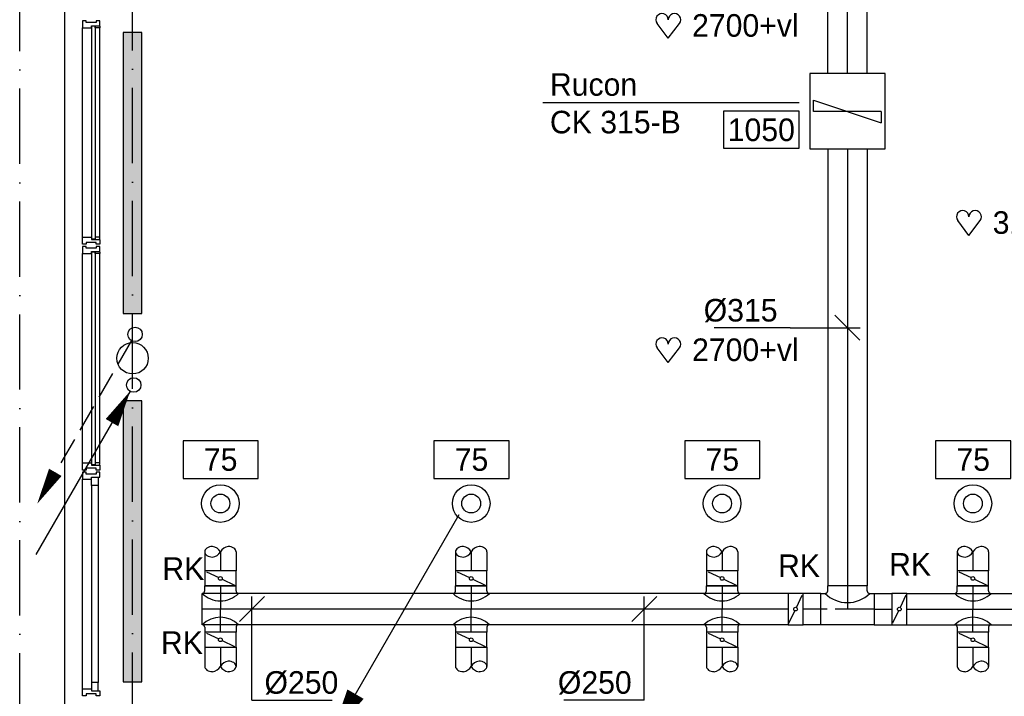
# Model space of a CAD drawing. Extents: x -39327 to 109237, y 358172 to 442272.
# Tile 52 of 96: x 53608 to 61459, y 422697 to 428093. Entities that reach past the tile are written whole.
import ezdxf
from ezdxf.enums import TextEntityAlignment as Align

# ---------------------------------------------------------------- set-up
doc = ezdxf.new("R2010")
doc.units = 0
doc.header["$LTSCALE"] = 100
for name, pattern in [('2322107', [2000, 1000, 1000]), ('CENTER2', [11.25, 7.5, -1.25, 1.25, -1.25]), ('CENTER4', [5, 3.125, -0.625, 0.625, -0.625]), ('DASHDOT', [9, 6, -1.5, 0, -1.5]), ('LURETOUR', [6, 4, -2])]:
    doc.linetypes.add(name, pattern=pattern)
doc.layers.get('0').update_dxf_attribs({"linetype": 'CONTINUOUS'})
for name, color, linetype in [('AL$7----_STRAMIEN', 1, 'DASHDOT'), ('AL21----_BUITENWAND', 4, 'CONTINUOUS'), ('AL28----_KONSTRUKTIE', 3, 'CONTINUOUS'), ('AL31----_BUITENKOZ', 7, 'CONTINUOUS'), ('ALXOU---_GLAS', 7, 'CONTINUOUS'), ('BOUW', 8, 'CONTINUOUS'), ('WL$1----', 4, 'CONTINUOUS'), ('WL561---', 4, 'CONTINUOUS'), ('WL561---_AANVOER', 4, 'CONTINUOUS'), ('WL570---', 3, 'CONTINUOUS'), ('WL570---_HARTLIJN', 1, 'CONTINUOUS'), ('WL570---_RETOUR', 3, 'CONTINUOUS'), ('WL570---_TOEVOER', 3, 'CONTINUOUS'), ('WM570---', 1, 'CONTINUOUS')]:
    doc.layers.add(name, color=color, linetype=linetype)
doc.styles.add('BURO-018', font='BUROFONT.shx', dxfattribs={"height": 180})

# ---------------------------------------------------------------- blocks, each defined once
blk = doc.blocks.new('2322401')
at = {"color": 0, "linetype": 'CONTINUOUS'}
for p, q in [((-0.5, 0.5, 1), (-0.5, 0.5)), ((-0.5, 0.5, 1), (-0.5, -0.5, 1)), ((0.5, 0.5, 1), (-0.5, 0.5, 1)), ((0.5, 0.5), (-0.5, 0.5)), ((-0.5, 0.5), (-0.5, -0.5)), ((0.5, 0.5, 1), (0.5, 0.5)), ((0.5, -0.5, 1), (0.5, 0.5, 1)), ((0.5, -0.5), (0.5, 0.5)), ((-0.5, -0.5, 1), (-0.5, -0.5)), ((-0.5, -0.5, 1), (0.5, -0.5, 1)), ((-0.5, -0.5), (0.5, -0.5)), ((0.5, -0.5, 1), (0.5, -0.5))]:
    blk.add_line(p, q, dxfattribs=at)
blk = doc.blocks.new('CVHATCH1')
at = {"color": 0, "linetype": 'CONTINUOUS'}
blk.add_solid([(-0.5, -0.5), (0.5, -0.5), (-0.5, 0.5), (0.5, 0.5)], dxfattribs=at)
blk = doc.blocks.new('2322615')
at = {"color": 0, "linetype": 'CONTINUOUS'}
for p, q in [((-2.5, -7.5), (2.5, 7.5)), ((0, 7.5), (2.5, 7.5)), ((0, 7.5), (0, -7.5)), ((0, -7.5), (-2.5, -7.5))]:
    blk.add_line(p, q, dxfattribs=at)
at = {"color": 0, "linetype": 'CONTINUOUS', "style": 'BURO-018', "flags": 1}
blk.add_attdef('W_ID', (0, 0), '', height=1.8, dxfattribs=at)
blk = doc.blocks.new('LU-1D-K-FA')
at = {"color": 0, "linetype": 'CONTINUOUS'}
for p, q in [((-0.5, 125), (0.5, 125)), ((-0.5, -125), (0.5, -125))]:
    blk.add_line(p, q, dxfattribs=at)
at = {"layer": 'WL570---_HARTLIJN', "linetype": 'CENTER2'}
blk.add_line((-0.5, 0), (0.5, 0), dxfattribs=at)
blk = doc.blocks.new('LU-ORNAM-C8C810')
at = {"color": 0, "linetype": 'CONTINUOUS'}
for radius in [100, 50]:
    blk.add_circle((0, 0), radius, dxfattribs=at)
at = {"color": 0, "linetype": 'CONTINUOUS', "style": 'BURO-018', "flags": 1}
for tag, p in [('LU_ID', (0, 0)), ('LU_DEBIET', (0, -3)), ('LU_FABR', (0, -6)), ('LU_ARTNR', (0, -9))]:
    blk.add_attdef(tag, p, '', height=1.8, dxfattribs=at)
blk = doc.blocks.new('LU-ORND')
at = {"color": 0, "linetype": 'CONTINUOUS'}
for p, q in [((-3, 1.5), (-3, -1.5)), ((3, 1.5), (-3, 1.5)), ((3, -1.5), (3, 1.5)), ((-3, -1.5), (3, -1.5))]:
    blk.add_line(p, q, dxfattribs=at)
blk = doc.blocks.new('LU-1D-K-13B')
at = {"color": 0, "linetype": 'CONTINUOUS'}
for p, q in [((-0.5, 157.5), (0.5, 157.5)), ((-0.5, -157.5), (0.5, -157.5))]:
    blk.add_line(p, q, dxfattribs=at)
at = {"layer": 'WL570---_HARTLIJN', "linetype": 'CENTER2'}
blk.add_line((-0.5, 0), (0.5, 0), dxfattribs=at)
blk = doc.blocks.new('LU-1-KB')
at = {"color": 0, "linetype": 'CONTINUOUS'}
for points in [[(0.168, 0.25, 0.068022), (0.155, 0.349, 0.080261), (0.119, 0.427, 0.107085), (0.061, 0.483, 0.138897), (0, 0.5, 0.138897), (-0.061, 0.483, 0.107085), (-0.119, 0.427, 0.080261), (-0.155, 0.349, 0.068022), (-0.168, 0.25, 0.068022)], [(0, -0.5, 0.138897), (0.061, -0.483, 0.107085), (0.119, -0.427, 0.080261), (0.155, -0.349, 0.068022), (0.168, -0.25, 0.068022)]]:
    blk.add_lwpolyline(points, format="xyb", dxfattribs=at)
for centre, start, end in [((0.167, 0.294), 187.4594, 240.3817), ((-0.167, 0.294), 299.6183, 352.5406), ((-0.167, -0.294), 7.4594, 60.3817)]:
    blk.add_arc(centre, 0.338, start, end, dxfattribs=at)
blk = doc.blocks.new('LU-1-KB1')
at = {"color": 0, "linetype": 'BYBLOCK'}
blk.add_line((0, -0.5), (0, 0.5), dxfattribs=at)
blk = doc.blocks.new('LU-1D-Z--5A-FAFAB9')
at = {"color": 0, "linetype": 'CONTINUOUS'}
for p, q in [((-125, -145), (-125, -185.3)), ((125, -145), (125, -185.3)), ((-125, -185.3), (125, -185.3))]:
    blk.add_line(p, q, dxfattribs=at)
at = {"color": 0, "linetype": 'CONTINUOUS', "flags": 128}
for points in [[(-125, -145, 0.02182), (-125.1, -142.8, 0.037214), (-125.3, -141.5, 0.006436), (-126, -138.9, 0.02182), (-126.2, -138.2, 0.02182), (-126.9, -136.5, 0.02182), (-127.7, -135, 0.02182), (-128.6, -133.5, 0.02182), (-129.7, -132.1, 0.02182), (-130.9, -130.9, 0.02182), (-132.1, -129.7, 0.02182), (-133.5, -128.6, 0.02182), (-135, -127.7, 0.02182), (-136.5, -126.9, 0.02182), (-138.2, -126.2, 0.02182), (-138.9, -126, 0.006436), (-141.5, -125.3, 0.037214), (-142.8, -125.1, 0.02182), (-145, -125)], [(145, -125, 0.02182), (142.8, -125.1, 0.037214), (141.5, -125.3, 0.006436), (138.9, -126, 0.02182), (138.2, -126.2, 0.02182), (136.5, -126.9, 0.02182), (135, -127.7, 0.02182), (133.5, -128.6, 0.02182), (132.1, -129.7, 0.02182), (130.9, -130.9, 0.02182), (129.7, -132.1, 0.02182), (128.6, -133.5, 0.02182), (127.7, -135, 0.02182), (126.9, -136.5, 0.02182), (126.2, -138.2, 0.02182), (126, -138.9, 0.006436), (125.3, -141.5, 0.037214), (125.1, -142.8, 0.02182), (125, -145)]]:
    blk.add_lwpolyline(points, format="xyb", dxfattribs=at)
at = {"color": 0, "linetype": 'CONTINUOUS'}
blk.add_arc((0, -270), 205.1, 45, 135, dxfattribs=at)
at = {"layer": 'WL570---_HARTLIJN', "linetype": 'CENTER4'}
blk.add_line((0, -185.3), (0, 0), dxfattribs=at)
blk = doc.blocks.new('LU-1D-Z-5A-FAFAB9')
at = {"color": 0, "linetype": 'CONTINUOUS'}
for p, q in [((-125, 145), (-125, 185.3)), ((-125, 185.3), (125, 185.3)), ((125, 145), (125, 185.3))]:
    blk.add_line(p, q, dxfattribs=at)
at = {"color": 0, "linetype": 'CONTINUOUS', "flags": 128}
for points in [[(-145, 125, 0.02182), (-142.8, 125.1, 0.037214), (-141.5, 125.3, 0.006436), (-138.9, 126, 0.02182), (-138.2, 126.2, 0.02182), (-136.5, 126.9, 0.02182), (-135, 127.7, 0.02182), (-133.5, 128.6, 0.02182), (-132.1, 129.7, 0.02182), (-130.9, 130.9, 0.02182), (-129.7, 132.1, 0.02182), (-128.6, 133.5, 0.02182), (-127.7, 135, 0.02182), (-126.9, 136.5, 0.02182), (-126.2, 138.2, 0.02182), (-126, 138.9, 0.006436), (-125.3, 141.5, 0.037214), (-125.1, 142.8, 0.02182), (-125, 145)], [(125, 145, 0.02182), (125.1, 142.8, 0.037214), (125.3, 141.5, 0.006436), (126, 138.9, 0.02182), (126.2, 138.2, 0.02182), (126.9, 136.5, 0.02182), (127.7, 135, 0.02182), (128.6, 133.5, 0.02182), (129.7, 132.1, 0.02182), (130.9, 130.9, 0.02182), (132.1, 129.7, 0.02182), (133.5, 128.6, 0.02182), (135, 127.7, 0.02182), (136.5, 126.9, 0.02182), (138.2, 126.2, 0.02182), (138.9, 126, 0.006436), (141.5, 125.3, 0.037214), (142.8, 125.1, 0.02182), (145, 125)]]:
    blk.add_lwpolyline(points, format="xyb", dxfattribs=at)
at = {"color": 0, "linetype": 'CONTINUOUS'}
blk.add_arc((0, 270), 205.1, 225, 315, dxfattribs=at)
at = {"layer": 'WL570---_HARTLIJN', "linetype": 'CENTER4'}
blk.add_line((0, 185.3), (0, 0), dxfattribs=at)
blk = doc.blocks.new('LU-1D-T--5A-FA13B5-Q1')
at = {"color": 0, "linetype": 'CONTINUOUS'}
for p, q in [((-213.5, -125), (-213.5, 125)), ((-213.5, 125), (213.5, 125)), ((213.5, 125), (213.5, -125)), ((-177.5, -125), (-213.5, -125)), ((-157.5, -145), (-157.5, -185.3)), ((157.5, -145), (157.5, -185.3)), ((213.5, -125), (177.5, -125)), ((-157.5, -185.3), (157.5, -185.3))]:
    blk.add_line(p, q, dxfattribs=at)
at = {"color": 0, "linetype": 'CONTINUOUS', "flags": 128}
for points in [[(-157.5, -145, 0.02182), (-157.6, -142.8, 0.037214), (-157.8, -141.5, 0.006436), (-158.5, -138.9, 0.02182), (-158.7, -138.2, 0.02182), (-159.4, -136.5, 0.02182), (-160.2, -135, 0.02182), (-161.1, -133.5, 0.02182), (-162.2, -132.1, 0.02182), (-163.4, -130.9, 0.02182), (-164.6, -129.7, 0.02182), (-166, -128.6, 0.02182), (-167.5, -127.7, 0.02182), (-169, -126.9, 0.02182), (-170.7, -126.2, 0.02182), (-171.4, -126, 0.006436), (-174, -125.3, 0.037214), (-175.3, -125.1, 0.02182), (-177.5, -125)], [(177.5, -125, 0.02182), (175.3, -125.1, 0.037214), (174, -125.3, 0.006436), (171.4, -126, 0.02182), (170.7, -126.2, 0.02182), (169, -126.9, 0.02182), (167.5, -127.7, 0.02182), (166, -128.6, 0.02182), (164.6, -129.7, 0.02182), (163.4, -130.9, 0.02182), (162.2, -132.1, 0.02182), (161.1, -133.5, 0.02182), (160.2, -135, 0.02182), (159.4, -136.5, 0.02182), (158.7, -138.2, 0.02182), (158.5, -138.9, 0.006436), (157.8, -141.5, 0.037214), (157.6, -142.8, 0.02182), (157.5, -145)]]:
    blk.add_lwpolyline(points, format="xyb", dxfattribs=at)
at = {"color": 0, "linetype": 'CONTINUOUS'}
blk.add_arc((0, -302.5), 251, 45, 135, dxfattribs=at)
at = {"layer": 'WL570---_HARTLIJN', "linetype": 'CENTER4'}
for p, q in [((-213.5, 0), (213.5, 0)), ((0, -185.3), (0, 0))]:
    blk.add_line(p, q, dxfattribs=at)
blk = doc.blocks.new('LU-1D-KL-FA76')
at = {"color": 0, "linetype": 'CONTINUOUS'}
for p, q in [((-59.4, 125), (-59.4, -125)), ((59.4, 125), (-59.4, 125)), ((53, 111.6), (6.4, 13.4)), ((59.4, -125), (59.4, 125)), ((-6.4, -13.4), (-53, -111.6)), ((-59.4, -125), (59.4, -125))]:
    blk.add_line(p, q, dxfattribs=at)
blk.add_circle((0, 0), 14.8, dxfattribs=at)
blk = doc.blocks.new('*U101', base_point=(54598, 68681.3))
at = {"layer": 'WM570---', "linetype": 'CONTINUOUS'}
for p, q in [((54498.3, 68781), (54697.7, 68581.6)), ((54140.5, 68681.3), (53534.1, 68681.3)), ((54140.5, 68681.3), (54698, 68681.3))]:
    blk.add_line(p, q, dxfattribs=at)
at = {"layer": 'WM570---', "linetype": 'CONTINUOUS', "style": 'BURO-018'}
blk.add_text('%%c315', height=180, dxfattribs=at).set_placement((54040.5, 68731.3), align=Align.RIGHT)
blk = doc.blocks.new('*U102', base_point=(50592.7, 66438.1))
at = {"layer": 'WM570---', "linetype": 'CONTINUOUS'}
for p, q in [((50493, 66338.4), (50692.4, 66537.8)), ((50592.7, 65713.1), (50592.7, 66538.1)), ((50592.7, 65713.1), (51232.7, 65713.1))]:
    blk.add_line(p, q, dxfattribs=at)
at = {"layer": 'WM570---', "linetype": 'CONTINUOUS', "style": 'BURO-018'}
blk.add_text('%%c250', height=180, dxfattribs=at).set_placement((50692.7, 65763.1))
blk = doc.blocks.new('LU-PIJL3')
at = {"color": 0, "linetype": 'CONTINUOUS'}
blk.add_line((10.125, 17.537), (0, 0), dxfattribs=at)
blk.add_lwpolyline([(0, 0, 0, 1.5, 0), (1.875, 3.248, 1.5, 1.5, 0)], format="xyseb", dxfattribs=at)
blk = doc.blocks.new('HART')
at = {"color": 1}
for q in [(-39.7, 52.4), (39.7, 52.4)]:
    blk.add_line((0, 0), q, dxfattribs=at)
for centre, start, end in [((-22.1, 65.7), 0, 217.1867), ((22.1, 65.7), 322.8133, 180)]:
    blk.add_arc(centre, 22.1, start, end, dxfattribs=at)
blk = doc.blocks.new('*U144', base_point=(52977.8, 66438.1))
at = {"layer": 'WM570---', "linetype": 'CONTINUOUS'}
for p, q in [((52878.1, 66338.4), (53077.5, 66537.8)), ((52977.8, 65713.1), (52977.8, 66538.1)), ((52977.8, 65713.1), (52337.9, 65713.1))]:
    blk.add_line(p, q, dxfattribs=at)
at = {"layer": 'WM570---', "linetype": 'CONTINUOUS', "style": 'BURO-018'}
blk.add_text('%%c250', height=180, dxfattribs=at).set_placement((52877.8, 65763.1), align=Align.RIGHT)
blk = doc.blocks.new('LU-1D-KL1-FA77')
at = {"color": 0, "linetype": 'CONTINUOUS'}
for p, q in [((-59.5, 125), (-59.5, -125)), ((59.5, 125), (-59.5, 125)), ((53.1, 111.6), (6.4, 13.4)), ((59.5, -125), (59.5, 125)), ((-6.4, -13.4), (-53.1, -111.6)), ((-59.5, -125), (59.5, -125))]:
    blk.add_line(p, q, dxfattribs=at)
blk.add_circle((0, 0), 14.9, dxfattribs=at)
blk = doc.blocks.new('LDV4107')
at = {"color": 0, "linetype": 'CONTINUOUS'}
blk.add_line((-0.25, -0.433), (-6.75, -11.691), dxfattribs=at)
blk.add_lwpolyline([(-0.25, -0.433, 0, 1, 0), (-1.5, -2.598, 1, 1, 0)], format="xyseb", dxfattribs=at)
blk.add_circle((0, 0), 0.5, dxfattribs=at)
blk = doc.blocks.new('LDV2108')
at = {"color": 0, "linetype": 'CONTINUOUS'}
for p, q in [((-0.25, -0.433), (-1.187, -2.057)), ((-1.562, -2.706), (-2.5, -4.33)), ((-2.875, -4.98), (-3.812, -6.603)), ((-4.187, -7.253), (-5.125, -8.877)), ((-5.5, -9.526), (-6.437, -11.15))]:
    blk.add_line(p, q, dxfattribs=at)
blk.add_lwpolyline([(-6.75, -11.691, 0, 1, 0), (-5.5, -9.526, 1, 1, 0)], format="xyseb", dxfattribs=at)
blk.add_circle((0, 0), 0.5, dxfattribs=at)

msp = doc.modelspace()

# ---------------------------------------------------------------- linework, layer by layer
at = {"layer": 'AL$7----_STRAMIEN', "color": 1}
for p, q in [((53608, 402640.1), (53608, 438822.2)), ((54508, 416147), (54508, 438822.2))]:
    msp.add_line(p, q, dxfattribs=at)
at = {"layer": 'AL21----_BUITENWAND', "color": 8}
msp.add_line((53968, 415501.8), (53968, 437932.8), dxfattribs=at)
at = {"layer": 'AL28----_KONSTRUKTIE', "color": 8}
msp.add_circle((54508, 425392.8), 125, dxfattribs=at)
at = {"layer": 'AL31----_BUITENKOZ', "color": 8, "linetype": 'CONTINUOUS'}
for p, q in [((54115, 426283.8), (54109, 426283.8)), ((54109, 426283.8), (54109, 426264.8)), ((54109, 426264.8), (54109, 426227.8)), ((54109, 426227.8), (54116, 426227.8)), ((54129, 426283.8), (54115, 426283.8)), ((54116, 426227.8), (54120, 426227.8)), ((54120, 426227.8), (54128, 426227.8)), ((54128, 426227.8), (54181, 426227.8)), ((54138, 426283.8), (54129, 426283.8)), ((54129, 426283.8), (54129, 426283.8)), ((54138, 426269.8), (54138, 426283.8)), ((54218, 426269.8), (54138, 426269.8)), ((54181, 426227.8), (54181, 426244.8)), ((54181, 426244.8), (54248, 426244.8)), ((54211, 426244.8), (54243, 426244.8)), ((54211, 426227.8), (54211, 426244.8)), ((54248, 426227.8), (54211, 426227.8)), ((54228, 426283.8), (54218, 426283.8)), ((54218, 426283.8), (54218, 426269.8)), ((54242, 426283.8), (54228, 426283.8)), ((54228, 426283.8), (54228, 426283.8)), ((54248, 426283.8), (54242, 426283.8)), ((54243, 426244.8), (54243, 426239.8)), ((54243, 426239.8), (54248, 426239.8)), ((54248, 426244.8), (54248, 426283.8)), ((54248, 426239.8), (54248, 426227.8)), ((54109, 424520.7), (54109, 424557.8)), ((54109, 424557.8), (54116, 424557.8)), ((54109, 424501.8), (54109, 424520.7)), ((54115, 424501.8), (54109, 424501.8)), ((54115, 424483.8), (54109, 424483.8)), ((54109, 424483.8), (54109, 424464.8)), ((54128.5, 424501.8), (54115, 424501.8)), ((54129, 424483.8), (54115, 424483.8)), ((54116, 424557.8), (54120, 424557.8)), ((54120, 424557.8), (54128, 424557.8)), ((54128, 424557.8), (54181, 424557.8)), ((54138.5, 424501.8), (54128.5, 424501.8)), ((54128.5, 424501.8), (54128.5, 424501.8)), ((54138, 424483.8), (54129, 424483.8)), ((54129, 424483.8), (54129, 424483.8)), ((54138, 424469.8), (54138, 424483.8)), ((54218.5, 424515.8), (54138.5, 424515.8)), ((54138.5, 424515.8), (54138.5, 424501.8)), ((54181, 424557.8), (54181, 424540.8)), ((54181, 424540.8), (54248, 424540.8)), ((54248, 424557.8), (54211, 424557.8)), ((54211, 424557.8), (54211, 424540.8)), ((54211, 424540.8), (54243, 424540.8)), ((54228, 424483.8), (54218, 424483.8)), ((54218, 424483.8), (54218, 424469.8)), ((54218.5, 424501.8), (54218.5, 424515.8)), ((54228, 424501.8), (54218.5, 424501.8)), ((54242, 424501.8), (54228, 424501.8)), ((54228, 424501.8), (54228, 424501.8)), ((54242, 424483.8), (54228, 424483.8)), ((54228, 424483.8), (54228, 424483.8)), ((54248, 424501.8), (54242, 424501.8)), ((54248, 424483.8), (54242, 424483.8)), ((54243, 424540.8), (54243, 424545.8)), ((54243, 424545.8), (54248, 424545.8)), ((54248, 424545.8), (54248, 424557.8)), ((54248, 424540.8), (54248, 424501.8)), ((54248, 424444.8), (54248, 424483.8)), ((54109, 424464.8), (54109, 424427.8)), ((54109, 424427.8), (54116, 424427.8)), ((54116, 424427.8), (54120, 424427.8)), ((54120, 424427.8), (54128, 424427.8)), ((54128, 424427.8), (54181, 424427.8)), ((54218, 424469.8), (54138, 424469.8)), ((54181, 424427.8), (54181, 424444.8)), ((54181, 424444.8), (54248, 424444.8)), ((54181, 424444.8), (54235, 424444.8)), ((54181, 424377.8), (54181, 424444.8)), ((54235, 424444.8), (54235, 424377.8)), ((54235, 424377.8), (54181, 424377.8)), ((54109, 422720.7), (54109, 422757.8)), ((54109, 422757.8), (54116, 422757.8)), ((54116, 422757.8), (54120, 422757.8)), ((54120, 422757.8), (54128, 422757.8)), ((54128, 422757.8), (54181, 422757.8)), ((54235, 422807.8), (54181, 422807.8)), ((54181, 422807.8), (54181, 422740.8)), ((54181, 422757.8), (54181, 422740.8)), ((54235, 422740.8), (54235, 422807.8)), ((54109, 422701.8), (54109, 422720.7)), ((54115, 422701.8), (54109, 422701.8)), ((54128.5, 422701.8), (54115, 422701.8)), ((54138.5, 422701.8), (54128.5, 422701.8)), ((54128.5, 422701.8), (54128.5, 422701.8)), ((54218.5, 422715.8), (54138.5, 422715.8)), ((54138.5, 422715.8), (54138.5, 422701.8)), ((54181, 422740.8), (54248, 422740.8)), ((54181, 422740.8), (54235, 422740.8)), ((54218.5, 422701.8), (54218.5, 422715.8)), ((54228, 422701.8), (54218.5, 422701.8)), ((54242, 422701.8), (54228, 422701.8)), ((54228, 422701.8), (54228, 422701.8)), ((54248, 422701.8), (54242, 422701.8)), ((54248, 422740.8), (54248, 422701.8))]:
    msp.add_line(p, q, dxfattribs=at)
at = {"layer": 'AL31----_BUITENKOZ', "color": 8}
for p, q in [((54109, 424557.8), (54109, 426227.8)), ((54248, 424557.8), (54248, 426227.8)), ((54109, 422757.8), (54109, 424427.8)), ((54181, 424377.8), (54181, 422807.8)), ((54235, 424377.8), (54235, 422807.8))]:
    msp.add_line(p, q, dxfattribs=at)
at = {"layer": 'AL31----_BUITENKOZ', "color": 8, "linetype": 'CONTINUOUS'}
for points in [[(54248, 428044.8), (54248, 428083.8), (54242, 428083.8), (54228, 428083.8), (54228, 428083.8), (54218, 428083.8), (54218, 428069.8), (54138, 428069.8), (54138, 428083.8), (54129, 428083.8), (54129, 428083.8), (54115, 428083.8), (54109, 428083.8), (54109, 428064.8), (54109, 428027.8), (54116, 428027.8), (54120, 428027.8), (54128, 428027.8), (54181, 428027.8), (54181, 428044.8)], [(54211, 428044.8), (54243, 428044.8), (54243, 428039.8), (54248, 428039.8), (54248, 428027.8), (54211, 428027.8)], [(54248, 426340.8), (54248, 426301.8), (54242, 426301.8), (54228, 426301.8), (54228, 426301.8), (54218.5, 426301.8), (54218.5, 426315.8), (54138.5, 426315.8), (54138.5, 426301.8), (54128.5, 426301.8), (54128.5, 426301.8), (54115, 426301.8), (54109, 426301.8), (54109, 426320.7), (54109, 426357.8), (54116, 426357.8), (54120, 426357.8), (54128, 426357.8), (54181, 426357.8), (54181, 426340.8)], [(54211, 426340.8), (54243, 426340.8), (54243, 426345.8), (54248, 426345.8), (54248, 426357.8), (54211, 426357.8)]]:
    msp.add_lwpolyline(points, close=True, dxfattribs=at)
at = {"layer": 'AL31----_BUITENKOZ', "color": 8}
for points in [[(54109, 426357.8), (54109, 428027.8)], [(54248, 426357.8), (54248, 428027.8)]]:
    msp.add_lwpolyline(points, dxfattribs=at)
at = {"layer": 'ALXOU---_GLAS', "color": 8}
for p, q in [((54183, 426242.8), (54209, 426242.8)), ((54183, 424542.8), (54183, 426242.8)), ((54209, 426242.8), (54209, 424542.8)), ((54209, 424542.8), (54183, 424542.8))]:
    msp.add_line(p, q, dxfattribs=at)
msp.add_lwpolyline([(54183, 428042.8), (54209, 428042.8), (54209, 426342.8), (54183, 426342.8)], close=True, dxfattribs=at)
at = {"layer": 'WL$1----'}
for p, q in [((59908, 427663.6), (59908, 427063.6)), ((60508, 427663.6), (59908, 427663.6)), ((60508, 427063.6), (60508, 427663.6)), ((59908, 427063.6), (60508, 427063.6))]:
    msp.add_line(p, q, dxfattribs=at)
at = {"layer": 'WL561---_AANVOER', "linetype": '2322107'}
for p, q in [((54508, 427989.3), (54508, 428153.8)), ((54508, 422535.2), (54508, 422813.9))]:
    msp.add_line(p, q, dxfattribs=at)
at = {"layer": 'WL570---', "color": 1}
for p, q in [((57779.9, 427432), (59016.5, 427432)), ((59016.5, 427432), (59824.1, 427432))]:
    msp.add_line(p, q, dxfattribs=at)

# ---------------------------------------------------------------- block references
at = {"layer": 'WL$1----', "xscale": 36, "yscale": 36, "zscale": 36, "rotation": 270.0000000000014}
msp.add_blockref('2322615', (60207.4, 427361.5), dxfattribs=at)
at = {"layer": 'WL561---', "xscale": 2240, "yscale": 150, "rotation": 270.0000000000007}
for name, p, zscale in [('2322401', (54508, 426869.3), 500), ('CVHATCH1', (54508, 426869.3), 2240), ('2322401', (54508, 423933.9), 500), ('CVHATCH1', (54508, 423933.9), 2240)]:
    msp.add_blockref(name, p, dxfattribs=dict(at, zscale=zscale))
at = {"layer": 'WL561---_AANVOER', "color": 2, "xscale": 115.5, "yscale": 115.5, "zscale": 115.5}
for name, p in [('LDV2108', (54527.5, 425583.4)), ('LDV4107', (54517, 425179.7))]:
    msp.add_blockref(name, p, dxfattribs=at)
at = {"layer": 'WL570---_RETOUR', "linetype": 'LURETOUR'}
for name, p, xscale, rotation in [('LU-1D-K-13B', (60208, 428355), 1382.775486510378, 90), ('LU-1D-K-13B', (60208, 425320.8), 3485.565944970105, 270), ('LU-1D-K-FA', (55208, 423773.3), 152.9963189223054, 269.9999999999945), ('LU-1D-K-FA', (57208, 423773.3), 152.9963189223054, 269.9999999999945), ('LU-1D-K-FA', (59208, 423773.3), 152.9963189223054, 269.9999999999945), ('LU-1D-K-FA', (61208, 423773.3), 152.9963189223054, 269.9999999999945), ('LU-1D-K-FA', (57399.6, 423392.8), 4670.795890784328, 179.9999999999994), ('LU-1D-K-FA', (59924.2, 423392.8), 140.5, 180), ('LU-1D-K-FA', (64020.4, 423392.8), 6678.809334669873, 359.9999999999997), ('LU-1D-K-FA', (55208, 423012.3), 152.9963189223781, 269.9999999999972), ('LU-1D-K-FA', (57208, 423012.3), 152.9963189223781, 269.9999999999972), ('LU-1D-K-FA', (59208, 423012.3), 152.9963189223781, 269.9999999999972), ('LU-1D-K-FA', (61208, 423012.3), 152.9963189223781, 269.9999999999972)]:
    msp.add_blockref(name, p, dxfattribs=dict(at, xscale=xscale, rotation=rotation))
at = {"layer": 'WL570---_RETOUR', "xscale": 1.5, "yscale": 1.5, "zscale": 1.5, "rotation": 90}
for p in [(55208, 424234.5), (57208, 424234.5), (59208, 424234.5), (61208, 424234.5)]:
    msp.add_blockref('LU-ORNAM-C8C810', p, dxfattribs=at)
at = {"layer": 'WL570---_RETOUR', "linetype": 'LURETOUR', "xscale": 250, "yscale": 250, "zscale": 250}
for name, p, rotation in [('LU-1-KB', (55208, 423849.8), 90), ('LU-1-KB', (57208, 423849.8), 90), ('LU-1-KB', (59208, 423849.8), 90), ('LU-1-KB', (61208, 423849.8), 90), ('LU-1-KB1', (55064.2, 423392.8), 359.9999999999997), ('LU-1-KB', (55208, 422935.8), 270), ('LU-1-KB', (57208, 422935.8), 270), ('LU-1-KB', (59208, 422935.8), 270), ('LU-1-KB', (61208, 422935.8), 270)]:
    msp.add_blockref(name, p, dxfattribs=dict(at, rotation=rotation))
at = {"layer": 'WL570---_RETOUR', "linetype": 'CONTINUOUS'}
for name, p, rotation in [('LU-1D-KL-FA76', (55208, 423637.4), 89.99999999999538), ('LU-1D-KL-FA76', (57208, 423637.4), 89.99999999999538), ('LU-1D-KL-FA76', (59208, 423637.4), 89.99999999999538), ('LU-1D-KL-FA76', (61208, 423637.4), 89.99999999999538), ('LU-1D-KL1-FA77', (59794.5, 423392.8), 179.9999999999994), ('LU-1D-KL1-FA77', (60621.5, 423392.8), 359.9999999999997), ('LU-1D-KL-FA76', (55208, 423148.1), 89.99999999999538), ('LU-1D-KL-FA76', (57208, 423148.1), 89.99999999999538), ('LU-1D-KL-FA76', (59208, 423148.1), 89.99999999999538), ('LU-1D-KL-FA76', (61208, 423148.1), 89.99999999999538)]:
    msp.add_blockref(name, p, dxfattribs=dict(at, rotation=rotation))
at = {"layer": 'WL570---_RETOUR', "linetype": 'LURETOUR', "rotation": 180}
for name, p in [('LU-1D-Z--5A-FAFAB9', (55208, 423392.8)), ('LU-1D-Z--5A-FAFAB9', (57208, 423392.8)), ('LU-1D-Z--5A-FAFAB9', (59208, 423392.8)), ('LU-1D-T--5A-FA13B5-Q1', (60208, 423392.8)), ('LU-1D-Z--5A-FAFAB9', (61208, 423392.8)), ('LU-1D-Z-5A-FAFAB9', (55208, 423392.8)), ('LU-1D-Z-5A-FAFAB9', (57208, 423392.8)), ('LU-1D-Z-5A-FAFAB9', (59208, 423392.8)), ('LU-1D-Z-5A-FAFAB9', (61208, 423392.8))]:
    msp.add_blockref(name, p, dxfattribs=at)
at = {"layer": 'WL570---_RETOUR', "linetype": 'LURETOUR', "xscale": 140.5}
msp.add_blockref('LU-1D-K-FA', (60491.8, 423392.8), dxfattribs=at)
at = {"layer": 'WL570---_TOEVOER', "xscale": 100, "yscale": 100, "zscale": 100}
msp.add_blockref('LU-PIJL3', (56097.9, 422389.9), dxfattribs=at)
at = {"layer": 'WM570---', "xscale": 2.25, "yscale": 2.25, "zscale": 2.25}
for p in [(58779.5, 427944.7), (61176.7, 426373), (58779.5, 425358.5)]:
    msp.add_blockref('HART', p, dxfattribs=at)
at = {"layer": 'WM570---'}
ref = msp.add_blockref('LU-ORND', (59521.2, 427215), dxfattribs=dict(at, xscale=-100, yscale=100, zscale=100))
ref.add_attrib('LU_TEXT1', '1050', dxfattribs={"layer": '0', "color": 1, "linetype": 'CONTINUOUS', "height": 180, "style": 'BURO-018'}).set_placement((59521.2, 427215), align=Align.MIDDLE)
for name, p in [('*U101', (60208, 425635.9)), ('*U102', (55459.8, 423392.8)), ('*U144', (58587.7, 423392.8))]:
    msp.add_blockref(name, p, dxfattribs=at)
ref = msp.add_blockref('LU-ORND', (55210.4, 424584.3), dxfattribs=dict(at, xscale=100, yscale=100, zscale=100))
ref.add_attrib('LU_TEXT1', '75', dxfattribs={"layer": '0', "color": 1, "linetype": 'CONTINUOUS', "height": 180, "style": 'BURO-018'}).set_placement((55210.4, 424584.3), align=Align.MIDDLE)
ref = msp.add_blockref('LU-ORND', (57210.4, 424584.3), dxfattribs=dict(at, xscale=100, yscale=100, zscale=100))
ref.add_attrib('LU_TEXT1', '75', dxfattribs={"layer": '0', "color": 1, "linetype": 'CONTINUOUS', "height": 180, "style": 'BURO-018'}).set_placement((57210.4, 424584.3), align=Align.MIDDLE)
ref = msp.add_blockref('LU-ORND', (59210.4, 424584.3), dxfattribs=dict(at, xscale=100, yscale=100, zscale=100))
ref.add_attrib('LU_TEXT1', '75', dxfattribs={"layer": '0', "color": 1, "linetype": 'CONTINUOUS', "height": 180, "style": 'BURO-018'}).set_placement((59210.4, 424584.3), align=Align.MIDDLE)
ref = msp.add_blockref('LU-ORND', (61210.4, 424584.3), dxfattribs=dict(at, xscale=100, yscale=100, zscale=100))
ref.add_attrib('LU_TEXT1', '75', dxfattribs={"layer": '0', "color": 1, "linetype": 'CONTINUOUS', "height": 180, "style": 'BURO-018'}).set_placement((61210.4, 424584.3), align=Align.MIDDLE)

# ---------------------------------------------------------------- texts
at = {"layer": 'BOUW', "color": 1, "style": 'BURO-018'}
for s, p in [('Rucon', (57835.6, 427486.3)), ('CK 315-B', (57835.6, 427186.3))]:
    msp.add_text(s, height=180, dxfattribs=at).set_placement(p)
at = {"layer": 'WL570---', "color": 1, "style": 'BURO-018'}
for p in [(54745.4, 423625.7), (59654.5, 423648.4), (60539.8, 423659.7), (54734, 423035.8)]:
    msp.add_text('RK', height=180, dxfattribs=at).set_placement(p)
at = {"layer": 'WM570---', "color": 1, "style": 'BURO-018'}
for s, p in [('2700+vl', (58968.9, 427957)), ('3140+vl', (61366.1, 426385.2)), ('2700+vl', (58968.9, 425370.8))]:
    msp.add_text(s, height=180, dxfattribs=at).set_placement(p)

doc.saveas('drawing.dxf')
